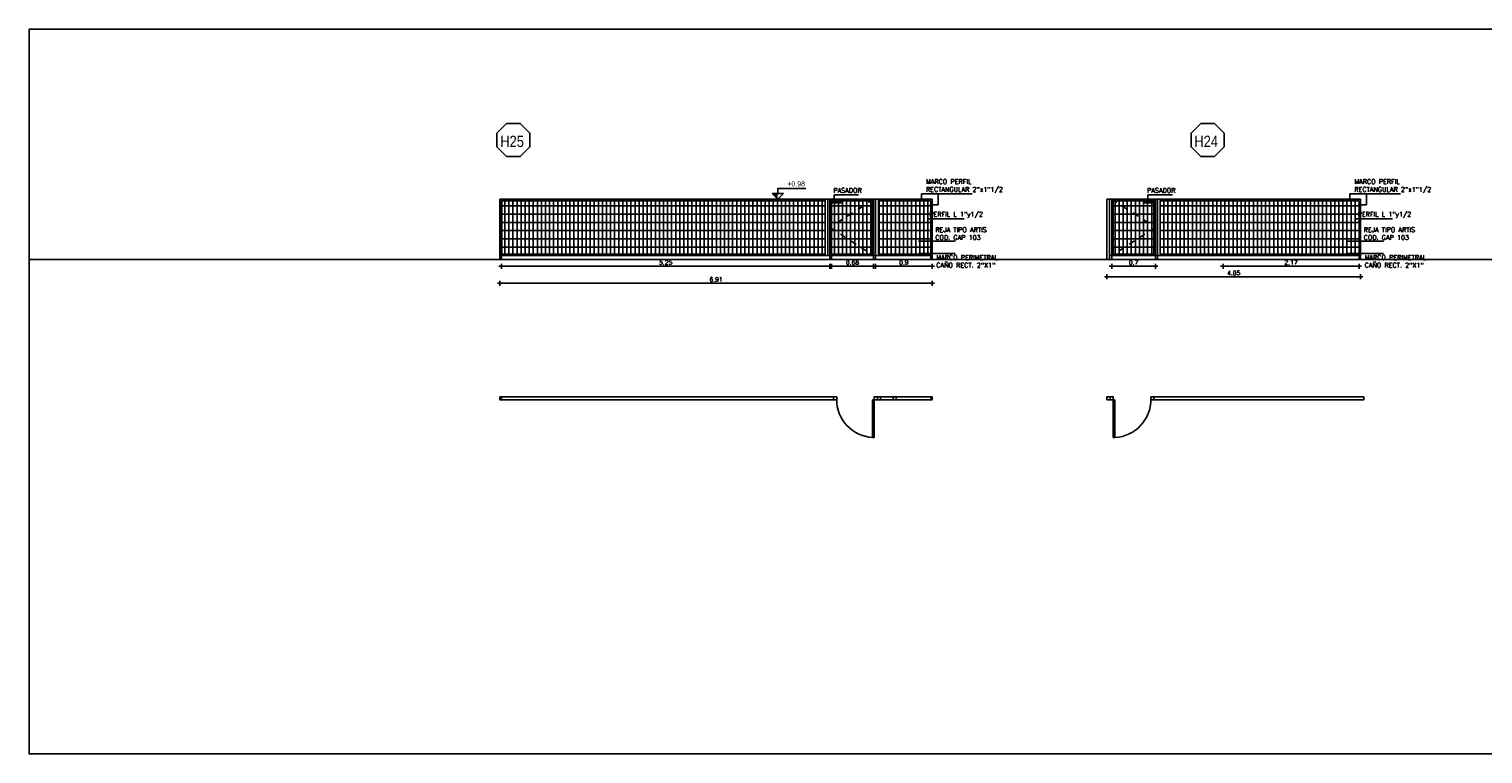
# Model space of a CAD drawing. Header units: millimetres. Extents: x -46 to 202, y -126 to 39.
# Tile 1 of 32: x -42 to -18, y -126 to -115. Entities that reach past the tile are written whole.
import ezdxf
from ezdxf.enums import TextEntityAlignment as Align

# ---------------------------------------------------------------- set-up
doc = ezdxf.new("R2010")
doc.units = ezdxf.units.MM
doc.header["$LTSCALE"] = 0.01
doc.set_wipeout_variables(frame=1)
doc.linetypes.add('HIDDEN', pattern=[0.375, 0.25, -0.125])
doc.layers.add('0 AUX', color=56, linetype='Continuous', plot=False)
for name, color, linetype in [('A HERRERÍA', 4, 'Continuous'), ('A PROYECCION 2', 2, 'Continuous'), ('A TERRENO', 1, 'Continuous'), ('Hatch 354', 254, 'Continuous'), ('TXT', 3, 'Continuous'), ('TXT COTA', 3, 'Continuous'), ('TXT COTA NIVEL', 3, 'Continuous')]:
    doc.layers.add(name, color=color, linetype=linetype)
doc.styles.add('arial', font='arial.ttf')
doc.styles.add('arial narrow', font='ARIALN.TTF', dxfattribs={"height": 0.0025})
doc.styles.add('ESC20', font='romans.shx', dxfattribs={"height": 0.03})
doc.styles.add('ROMANS', font='romans.shx')
doc.dimstyles.new('ESC50', dxfattribs={"dimtxt": 0.07, "dimasz": 0.04, "dimexe": 0, "dimexo": 0.06, "dimgap": 0.2, "dimtad": 0, "dimtoh": 1, "dimzin": 9, "dimdsep": 46, "dimtxsty": 'ROMANS', "dimblk": 'PUNTO', "dimcen": 0, "dimse1": 1, "dimse2": 1, "dimclrd": 1, "dimclrt": 256, "dimadec": 0, "dimazin": 0, "dimtfac": 1.2, "dimtix": 1, "dimtmove": 2, "dimatfit": 3, "dimldrblk": 'DOT', "dimfxl": 0, "dimtvp": 0.866667, "dimtolj": 1, "dimtzin": 7, "dimarcsym": 0})
pattern_1 = [(0, (0, 0), (0, 0.132), [])]
pattern_2 = [(90, (0, 0), (-0.065, 4e-18), [])]

# ---------------------------------------------------------------- blocks, each defined once
blk = doc.blocks.new('tipo herreria')
blk.add_lwpolyline([(-0.073, 0.176), (-0.176, 0.073), (-0.176, -0.073), (-0.073, -0.176), (0.073, -0.176), (0.176, -0.073), (0.176, 0.073), (0.073, 0.176)], close=True)
at = {"color": 0, "style": 'arial narrow'}
blk.add_attdef('33', text='', height=0.12, dxfattribs=at).set_placement((0, -0.075), align=Align.MIDDLE_CENTER)
blk = doc.blocks.new('PUNTO')
for p, q in [((-1, 0), (1, 0)), ((0, 1), (0, -1))]:
    blk.add_line(p, q)
at = {"const_width": 0.3}
blk.add_lwpolyline([(-0.15, 0, 1), (0.15, 0, 1)], format="xyb", close=True, dxfattribs=at)
blk = doc.blocks.new('*D839')
at = {"layer": 'Defpoints', "color": 0, "transparency": 16777216}
for p in [(-28.2, -118.143), (-27.298, -118.143), (-27.298, -118.313)]:
    blk.add_point(p, dxfattribs=at)
at = {"layer": 'TXT COTA NIVEL', "color": 1, "lineweight": -2, "transparency": 16777216}
blk.add_line((-28.16, -118.313), (-27.338, -118.313), dxfattribs=at)
at = {"layer": 'TXT COTA NIVEL', "color": 1, "lineweight": -2, "transparency": 16777216, "xscale": 0.04, "yscale": 0.04, "zscale": 0.04, "rotation": 180}
blk.add_blockref('PUNTO', (-28.2, -118.313), dxfattribs=at)
at = {"layer": 'TXT COTA NIVEL', "color": 1, "lineweight": -2, "transparency": 16777216, "xscale": 0.04, "yscale": 0.04, "zscale": 0.04}
blk.add_blockref('PUNTO', (-27.298, -118.313), dxfattribs=at)
at = {"layer": 'TXT COTA NIVEL', "transparency": 16777216, "insert": (-27.749, -118.252), "char_height": 0.07, "attachment_point": 5, "style": 'ROMANS'}
blk.add_mtext('\\A1;0.9', dxfattribs=at)
blk = doc.blocks.new('_Dot')
at = {"color": 0, "linetype": 'ByBlock', "lineweight": -2}
blk.add_line((-0.5, 0), (-1, 0), dxfattribs=at)
at = {"color": 0, "linetype": 'ByBlock', "const_width": 0.5}
blk.add_lwpolyline([(-0.25, 0, 1), (0.25, 0, 1)], format="xyb", close=True, dxfattribs=at)
blk = doc.blocks.new('*D840')
at = {"layer": 'Defpoints', "color": 0, "transparency": 16777216}
for p in [(-28.907, -118.203), (-28.232, -118.203), (-28.232, -118.313)]:
    blk.add_point(p, dxfattribs=at)
at = {"layer": 'TXT COTA NIVEL', "color": 1, "lineweight": -2, "transparency": 16777216}
blk.add_line((-28.867, -118.313), (-28.272, -118.313), dxfattribs=at)
at = {"layer": 'TXT COTA NIVEL', "color": 1, "lineweight": -2, "transparency": 16777216, "xscale": 0.04, "yscale": 0.04, "zscale": 0.04, "rotation": 180}
blk.add_blockref('PUNTO', (-28.907, -118.313), dxfattribs=at)
at = {"layer": 'TXT COTA NIVEL', "color": 1, "lineweight": -2, "transparency": 16777216, "xscale": 0.04, "yscale": 0.04, "zscale": 0.04}
blk.add_blockref('PUNTO', (-28.232, -118.313), dxfattribs=at)
at = {"layer": 'TXT COTA NIVEL', "transparency": 16777216, "insert": (-28.57, -118.252), "char_height": 0.07, "attachment_point": 5, "style": 'ROMANS'}
blk.add_mtext('\\A1;0.68', dxfattribs=at)
blk = doc.blocks.new('*D838')
at = {"layer": 'Defpoints', "color": 0, "transparency": 16777216}
for p in [(-34.204, -118.203), (-27.298, -118.203), (-34.204, -118.584)]:
    blk.add_point(p, dxfattribs=at)
at = {"layer": 'TXT COTA NIVEL', "color": 1, "lineweight": -2, "transparency": 16777216}
blk.add_line((-27.338, -118.584), (-34.164, -118.584), dxfattribs=at)
at = {"layer": 'TXT COTA NIVEL', "color": 1, "lineweight": -2, "transparency": 16777216, "xscale": 0.04, "yscale": 0.04, "zscale": 0.04, "rotation": 180}
blk.add_blockref('PUNTO', (-34.204, -118.584), dxfattribs=at)
at = {"layer": 'TXT COTA NIVEL', "color": 1, "lineweight": -2, "transparency": 16777216, "xscale": 0.04, "yscale": 0.04, "zscale": 0.04}
blk.add_blockref('PUNTO', (-27.298, -118.584), dxfattribs=at)
at = {"layer": 'TXT COTA NIVEL', "transparency": 16777216, "insert": (-30.751, -118.523), "char_height": 0.07, "attachment_point": 5, "style": 'ROMANS'}
blk.add_mtext('\\A1;6.91', dxfattribs=at)
blk = doc.blocks.new('*D841')
at = {"layer": 'Defpoints', "color": 0, "transparency": 16777216}
for p in [(-34.179, -118.203), (-28.932, -118.203), (-28.932, -118.313)]:
    blk.add_point(p, dxfattribs=at)
at = {"layer": 'TXT COTA NIVEL', "color": 1, "lineweight": -2, "transparency": 16777216}
blk.add_line((-34.139, -118.313), (-28.972, -118.313), dxfattribs=at)
at = {"layer": 'TXT COTA NIVEL', "color": 1, "lineweight": -2, "transparency": 16777216, "xscale": 0.04, "yscale": 0.04, "zscale": 0.04, "rotation": 180}
blk.add_blockref('PUNTO', (-34.179, -118.313), dxfattribs=at)
at = {"layer": 'TXT COTA NIVEL', "color": 1, "lineweight": -2, "transparency": 16777216, "xscale": 0.04, "yscale": 0.04, "zscale": 0.04}
blk.add_blockref('PUNTO', (-28.932, -118.313), dxfattribs=at)
at = {"layer": 'TXT COTA NIVEL', "transparency": 16777216, "insert": (-31.555, -118.252), "char_height": 0.07, "attachment_point": 5, "style": 'ROMANS'}
blk.add_mtext('\\A1;5.25', dxfattribs=at)
blk = doc.blocks.new('*D842')
at = {"layer": 'Defpoints', "color": 0, "transparency": 16777216}
for p in [(-22.65, -118.143), (-20.477, -118.143), (-20.477, -118.313)]:
    blk.add_point(p, dxfattribs=at)
at = {"layer": 'TXT COTA NIVEL', "color": 1, "lineweight": -2, "transparency": 16777216}
blk.add_line((-22.61, -118.313), (-20.517, -118.313), dxfattribs=at)
at = {"layer": 'TXT COTA NIVEL', "color": 1, "lineweight": -2, "transparency": 16777216, "xscale": 0.04, "yscale": 0.04, "zscale": 0.04, "rotation": 180}
blk.add_blockref('PUNTO', (-22.65, -118.313), dxfattribs=at)
at = {"layer": 'TXT COTA NIVEL', "color": 1, "lineweight": -2, "transparency": 16777216, "xscale": 0.04, "yscale": 0.04, "zscale": 0.04}
blk.add_blockref('PUNTO', (-20.477, -118.313), dxfattribs=at)
at = {"layer": 'TXT COTA NIVEL', "transparency": 16777216, "insert": (-21.564, -118.252), "char_height": 0.07, "attachment_point": 5, "style": 'ROMANS'}
blk.add_mtext('\\A1;2.17', dxfattribs=at)
blk = doc.blocks.new('*D843')
at = {"layer": 'Defpoints', "color": 0, "transparency": 16777216}
for p in [(-24.429, -118.203), (-23.729, -118.203), (-23.729, -118.313)]:
    blk.add_point(p, dxfattribs=at)
at = {"layer": 'TXT COTA NIVEL', "color": 1, "lineweight": -2, "transparency": 16777216}
blk.add_line((-24.389, -118.313), (-23.769, -118.313), dxfattribs=at)
at = {"layer": 'TXT COTA NIVEL', "color": 1, "lineweight": -2, "transparency": 16777216, "xscale": 0.04, "yscale": 0.04, "zscale": 0.04, "rotation": 180}
blk.add_blockref('PUNTO', (-24.429, -118.313), dxfattribs=at)
at = {"layer": 'TXT COTA NIVEL', "color": 1, "lineweight": -2, "transparency": 16777216, "xscale": 0.04, "yscale": 0.04, "zscale": 0.04}
blk.add_blockref('PUNTO', (-23.729, -118.313), dxfattribs=at)
at = {"layer": 'TXT COTA NIVEL', "transparency": 16777216, "insert": (-24.079, -118.252), "char_height": 0.07, "attachment_point": 5, "style": 'ROMANS'}
blk.add_mtext('\\A1;0.7', dxfattribs=at)
blk = doc.blocks.new('*D844')
at = {"layer": 'Defpoints', "color": 0, "transparency": 16777216}
for p in [(-24.504, -118.203), (-20.454, -118.203), (-20.454, -118.482)]:
    blk.add_point(p, dxfattribs=at)
at = {"layer": 'TXT COTA NIVEL', "color": 1, "lineweight": -2, "transparency": 16777216}
blk.add_line((-24.464, -118.482), (-20.494, -118.482), dxfattribs=at)
at = {"layer": 'TXT COTA NIVEL', "color": 1, "lineweight": -2, "transparency": 16777216, "xscale": 0.04, "yscale": 0.04, "zscale": 0.04, "rotation": 180}
blk.add_blockref('PUNTO', (-24.504, -118.482), dxfattribs=at)
at = {"layer": 'TXT COTA NIVEL', "color": 1, "lineweight": -2, "transparency": 16777216, "xscale": 0.04, "yscale": 0.04, "zscale": 0.04}
blk.add_blockref('PUNTO', (-20.454, -118.482), dxfattribs=at)
at = {"layer": 'TXT COTA NIVEL', "transparency": 16777216, "insert": (-22.479, -118.421), "char_height": 0.07, "attachment_point": 5, "style": 'ROMANS'}
blk.add_mtext('\\A1;4.05', dxfattribs=at)
blk = doc.blocks.new('H222')
at = {"layer": 'A HERRERÍA'}
for points in [[(-0.7, 0), (-0.7, -0.05), (-0.75, -0.05), (-0.75, 0)], [(-0.05, -0.05), (-0.05, 0), (-0.1, 0), (-0.1, -0.05)], [(-0.128, -0.05), (-0.128, -0.65), (-0.1, -0.65), (-0.1, -0.05)], [(0, -0.05), (0, 0), (-0.05, 0), (-0.05, -0.05)]]:
    blk.add_lwpolyline(points, close=True, dxfattribs=at)
blk.add_arc((-0.099, -0.05), 0.601, 178.9406, 267.2367, dxfattribs=at)

msp = doc.modelspace()

# ---------------------------------------------------------------- hatches: boundary and pattern name
at = {"layer": 'Hatch 354'}
h = msp.add_hatch(dxfattribs=at)
h.set_pattern_fill('_USER', color=254, scale=0.132, pattern_type=0)
h.set_pattern_definition(pattern_1)
h.paths.add_polyline_path([(-20.48, -117.579), (-19.488, -117.579), (-19.488, -117.428), (-20.48, -117.428)], flags=9)
h.paths.add_polyline_path([(-24.404, -118.118), (-24.404, -117.268), (-23.754, -117.268), (-23.754, -118.118)])
h.paths.add_polyline_path([(-20.477, -117.268), (-23.655, -117.268), (-23.655, -118.118), (-20.477, -118.118)])

# ---------------------------------------------------------------- linework, layer by layer
at = {"layer": 'A HERRERÍA'}
for p, q in [((-24.429, -117.243), (-24.429, -118.143)), ((-24.429, -118.143), (-24.429, -118.203)), ((-20.477, -118.118), (-20.477, -118.203)), ((-20.454, -118.143), (-20.454, -118.203)), ((-28.872, -120.397), (-34.204, -120.397)), ((-28.872, -120.447), (-34.204, -120.447)), ((-27.87, -120.397), (-27.298, -120.397)), ((-27.87, -120.447), (-27.298, -120.447))]:
    msp.add_line(p, q, dxfattribs=at)
for points in [[(-24.504, -117.243), (-24.462, -117.243), (-24.462, -118.203), (-24.504, -118.203)], [(-34.179, -120.447), (-34.204, -120.447), (-34.204, -120.397), (-34.179, -120.397)], [(-28.822, -120.397), (-28.822, -120.447), (-28.872, -120.447), (-28.872, -120.397)], [(-28.25, -121.047), (-28.222, -121.047), (-28.222, -120.447), (-28.25, -120.447)], [(-28.172, -120.447), (-28.172, -120.397), (-28.222, -120.397), (-28.222, -120.447)], [(-28.122, -120.447), (-28.122, -120.397), (-28.172, -120.397), (-28.172, -120.447)], [(-27.87, -120.397), (-27.87, -120.447), (-27.92, -120.447), (-27.92, -120.397)], [(-27.321, -120.397), (-27.298, -120.397), (-27.298, -120.447), (-27.321, -120.447)], [(-20.402, -120.447), (-23.754, -120.447), (-23.754, -120.397), (-20.402, -120.397)]]:
    msp.add_lwpolyline(points, close=True, dxfattribs=at)
msp.add_lwpolyline([(-28.25, -120.447), (-27.92, -120.447), (-27.92, -120.397), (-28.222, -120.397)], dxfattribs=at)
msp.add_arc((-28.221, -120.446), 0.601, 178.9406, 267.2367, dxfattribs=at)
at = {"layer": 'A TERRENO'}
for p, q in [((-20.358, -117.157), (-20.358, -117.333)), ((-19.943, -117.556), (-20.529, -117.556)), ((-20.086, -117.914), (-20.673, -117.914)), ((-20.086, -118.108), (-20.673, -118.108))]:
    msp.add_line(p, q, dxfattribs=at)
msp.add_lwpolyline([(-23.852, -117.171), (-23.852, -117.28)], dxfattribs=at)

# ---------------------------------------------------------------- block references
at = {"layer": 'A HERRERÍA', "xscale": -1}
msp.add_blockref('H222', (-24.504, -120.397), dxfattribs=at)
at = {"layer": 'TXT'}
ref = msp.add_blockref('tipo herreria', (-33.987, -116.297), dxfattribs=dict(at, xscale=1.5, yscale=1.5, zscale=1.5))
ref.add_attrib('33', 'H25', dxfattribs={"layer": '0', "color": 0, "height": 0.18, "style": 'arial narrow'}).set_placement((-34.009, -116.409), align=Align.CENTER)
ref = msp.add_blockref('tipo herreria', (-22.897, -116.297), dxfattribs=dict(at, xscale=1.5, yscale=1.5, zscale=1.5))
ref.add_attrib('33', 'H24', dxfattribs={"layer": '0', "color": 0, "height": 0.18, "style": 'arial narrow'}).set_placement((-22.919, -116.409), align=Align.CENTER)

# ---------------------------------------------------------------- texts
at = {"layer": 'TXT COTA', "ltscale": 0.025, "char_height": 0.0748, "attachment_point": 1, "style": 'ESC20'}
for s, insert, width in [(' PERFIL L 1"y1/2', (-20.55, -117.446), 1.44793), ('REJA TIPO ARTIS \\PCOD. GAP 103', (-20.403, -117.692), 1.58218), ('MARCO PERIMETRAL \\PCAÑO RECT. 2"X1"', (-20.388, -118.134), 2.08453)]:
    msp.add_mtext(s, dxfattribs=dict(at, insert=insert, width=width))
at = {"layer": 'TXT COTA NIVEL', "insert": (-29.34, -116.957), "char_height": 0.08, "attachment_point": 1, "rotation": 360, "style": 'arial'}
msp.add_mtext('\\pi-0.27165;+0.98', dxfattribs=at)

# ---------------------------------------------------------------- dimensions: what is measured, and where the dimension line sits
at = {"layer": 'TXT COTA NIVEL'}
dim = msp.add_linear_dim(base=(-20.477, -118.313), p1=(-22.65, -118.143), p2=(-20.477, -118.143), dimstyle='ESC50', dxfattribs=at)
dim.commit()
dim.dimension.update_dxf_attribs({"geometry": '*D842', "text_midpoint": (-21.564, -118.252)})

# ---------------------------------------------------------------- wipeouts: each hides what was drawn before it
at = {"color": 251}
for points in [[(-28.2, -118.143), (-28.2, -117.243), (-28.157, -117.243), (-28.157, -118.118), (-28.157, -118.143)], [(-28.907, -118.203), (-28.907, -118.143), (-28.932, -118.143), (-28.932, -118.203)]]:
    msp.add_wipeout(points, dxfattribs=at)

# ---------------------------------------------------------------- next in the draw order: wipeouts: each hides what was drawn before it
for points in [[(-28.932, -118.143), (-28.932, -117.301), (-28.907, -117.301), (-28.907, -118.143)], [(-28.157, -117.243), (-27.321, -117.243), (-27.321, -117.268), (-28.157, -117.268)], [(-23.697, -118.143), (-23.697, -117.243), (-23.655, -117.243), (-23.655, -118.118), (-23.655, -118.143)], [(-21.313, -117.243), (-20.477, -117.243), (-20.477, -117.268), (-21.313, -117.268)]]:
    msp.add_wipeout(points, dxfattribs=at)

# ---------------------------------------------------------------- next in the draw order: hatches: boundary and pattern name
at = {"layer": 'A PROYECCION 2'}
h = msp.add_hatch(color=8, dxfattribs=at)
h.dxf.hatch_style = 1
h.paths.add_polyline_path([(-23.919, -117.28), (-23.919, -117.301), (-23.729, -117.301), (-23.729, -117.28)])
at = {"layer": 'Hatch 354'}
h = msp.add_hatch(dxfattribs=at)
h.set_pattern_fill('_USER', color=254, scale=0.065, angle=90, pattern_type=0)
h.set_pattern_definition(pattern_2)
h.paths.add_polyline_path([(-20.477, -117.268), (-23.655, -117.268), (-23.655, -118.118), (-20.477, -118.118)])
h.paths.add_polyline_path([(-24.404, -118.118), (-24.404, -117.268), (-23.754, -117.268), (-23.754, -118.118)])

# ---------------------------------------------------------------- next in the draw order: linework, layer by layer
at = {"layer": 'A HERRERÍA'}
for p, q in [((-23.729, -117.243), (-23.729, -118.143)), ((-23.697, -117.243), (-23.697, -118.203)), ((-23.729, -118.143), (-23.729, -118.203))]:
    msp.add_line(p, q, dxfattribs=at)
for points in [[(-24.462, -117.243), (-23.697, -117.243), (-23.697, -118.143), (-24.462, -118.143)], [(-24.404, -118.118), (-24.404, -117.268), (-23.754, -117.268), (-23.754, -118.118)], [(-20.477, -117.268), (-23.655, -117.268), (-23.655, -118.118), (-20.477, -118.118)]]:
    msp.add_lwpolyline(points, close=True, dxfattribs=at)
at = {"layer": 'A HERRERÍA', "color": 254, "linetype": 'HIDDEN', "ltscale": 0.5}
msp.add_lwpolyline([(-24.429, -117.243), (-23.729, -117.693), (-24.43, -118.143)], dxfattribs=at)
at = {"layer": 'A HERRERÍA'}
msp.add_lwpolyline([(-20.454, -118.143), (-20.454, -117.243), (-23.697, -117.243), (-23.697, -118.143), (-20.477, -118.143)], dxfattribs=at)
at = {"layer": 'A TERRENO'}
for p, q in [((-27.469, -117.157), (-27.469, -117.237)), ((-23.852, -117.171), (-23.459, -117.171)), ((-20.625, -117.157), (-19.812, -117.157)), ((-20.625, -117.157), (-20.625, -117.237)), ((-20.358, -117.333), (-20.493, -117.333))]:
    msp.add_line(p, q, dxfattribs=at)
at = {"layer": 'TXT COTA', "color": 2}
msp.add_lwpolyline([(-23.919, -117.28), (-23.919, -117.301), (-23.729, -117.301), (-23.729, -117.28)], close=True, dxfattribs=at)

# ---------------------------------------------------------------- next in the draw order: texts
at = {"layer": 'TXT COTA', "ltscale": 0.025, "char_height": 0.0748, "width": 1.56747, "attachment_point": 1, "style": 'ESC20'}
for s, insert in [('PASADOR', (-23.863, -117.064)), ('MARCO PERFIL\\PRECTANGULAR 2"x1"1/2', (-20.552, -116.924))]:
    msp.add_mtext(s, dxfattribs=dict(at, insert=insert))

# ---------------------------------------------------------------- next in the draw order: dimensions: what is measured, and where the dimension line sits
at = {"layer": 'TXT COTA NIVEL'}
for base, p1, p2, picture, middle in [((-20.454, -118.482), (-24.504, -118.203), (-20.454, -118.203), '*D844', (-22.479, -118.421)), ((-23.729, -118.313), (-24.429, -118.203), (-23.729, -118.203), '*D843', (-24.079, -118.252))]:
    dim = msp.add_linear_dim(base=base, p1=p1, p2=p2, dimstyle='ESC50', dxfattribs=at)
    dim.commit()
    dim.dimension.update_dxf_attribs({"geometry": picture, "text_midpoint": middle})

# ---------------------------------------------------------------- next in the draw order: wipeouts: each hides what was drawn before it
at = {"color": 251}
msp.add_wipeout([(-27.321, -117.243), (-27.298, -117.243), (-27.298, -118.143), (-27.321, -118.143)], dxfattribs=at)

# ---------------------------------------------------------------- next in the draw order: linework, layer by layer
at = {"layer": 'A TERRENO'}
for p, q in [((-27.469, -117.157), (-26.656, -117.157)), ((-27.202, -117.157), (-27.202, -117.333)), ((-27.202, -117.333), (-27.337, -117.333)), ((-26.787, -117.556), (-27.373, -117.556)), ((-26.93, -117.914), (-27.517, -117.914))]:
    msp.add_line(p, q, dxfattribs=at)

# ---------------------------------------------------------------- next in the draw order: texts
at = {"layer": 'TXT COTA', "ltscale": 0.025, "char_height": 0.0748, "attachment_point": 1, "style": 'ESC20'}
for s, insert, width in [('MARCO PERFIL\\PRECTANGULAR 2"x1"1/2', (-27.396, -116.924), 1.56747), (' PERFIL L 1"y1/2', (-27.394, -117.446), 1.44793), ('REJA TIPO ARTIS \\PCOD. GAP 103', (-27.247, -117.692), 1.58218)]:
    msp.add_mtext(s, dxfattribs=dict(at, insert=insert, width=width))

# ---------------------------------------------------------------- next in the draw order: wipeouts: each hides what was drawn before it
at = {"color": 251}
msp.add_wipeout([(-27.321, -118.118), (-27.321, -118.143), (-28.157, -118.143), (-28.157, -118.118)], dxfattribs=at)

# ---------------------------------------------------------------- next in the draw order: wipeouts: each hides what was drawn before it
for points in [[(-28.2, -118.143), (-28.2, -118.203), (-28.232, -118.203), (-28.232, -118.143)], [(-27.298, -118.143), (-27.298, -118.203), (-27.321, -118.203), (-27.321, -118.143)]]:
    msp.add_wipeout(points, dxfattribs=at)

# ---------------------------------------------------------------- next in the draw order: linework, layer by layer
at = {"layer": 'A HERRERÍA'}
for p, q in [((-27.321, -118.118), (-27.321, -118.203)), ((-27.298, -118.143), (-27.298, -118.203))]:
    msp.add_line(p, q, dxfattribs=at)
at = {"layer": 'A TERRENO'}
msp.add_line((-26.93, -118.108), (-27.517, -118.108), dxfattribs=at)

# ---------------------------------------------------------------- next in the draw order: texts
at = {"layer": 'TXT COTA', "ltscale": 0.025, "insert": (-27.232, -118.134), "char_height": 0.0748, "width": 2.08453, "attachment_point": 1, "style": 'ESC20'}
msp.add_mtext('MARCO PERIMETRAL \\PCAÑO RECT. 2"X1"', dxfattribs=at)

# ---------------------------------------------------------------- next in the draw order: wipeouts: each hides what was drawn before it
at = {"color": 251}
msp.add_wipeout([(-28.2, -118.143), (-28.2, -117.243), (-28.232, -117.243), (-28.232, -118.143)], dxfattribs=at)

# ---------------------------------------------------------------- next in the draw order: wipeouts: each hides what was drawn before it
msp.add_wipeout([(-28.232, -118.143), (-28.232, -117.243), (-28.257, -117.243), (-28.257, -118.143)], dxfattribs=at)

# ---------------------------------------------------------------- next in the draw order: wipeouts: each hides what was drawn before it
for points in [[(-28.932, -117.243), (-28.257, -117.243), (-28.257, -117.268), (-28.907, -117.268), (-28.907, -117.28), (-28.932, -117.28)], [(-28.907, -118.118), (-28.271, -118.118), (-28.257, -118.118), (-28.257, -118.143), (-28.907, -118.143)]]:
    msp.add_wipeout(points, dxfattribs=at)

# ---------------------------------------------------------------- next in the draw order: linework, layer by layer
at = {"layer": 'A HERRERÍA'}
for p, q in [((-28.2, -117.243), (-28.2, -118.203)), ((-28.232, -118.143), (-28.232, -118.203))]:
    msp.add_line(p, q, dxfattribs=at)
for points in [[(-28.232, -117.243), (-28.232, -118.143), (-27.298, -118.143), (-27.298, -117.243)], [(-27.321, -117.268), (-28.157, -117.268), (-28.157, -118.118), (-27.321, -118.118)]]:
    msp.add_lwpolyline(points, close=True, dxfattribs=at)

# ---------------------------------------------------------------- next in the draw order: dimensions: what is measured, and where the dimension line sits
at = {"layer": 'TXT COTA NIVEL'}
dim = msp.add_linear_dim(base=(-27.298, -118.313), p1=(-28.2, -118.143), p2=(-27.298, -118.143), dimstyle='ESC50', dxfattribs=at)
dim.commit()
dim.dimension.update_dxf_attribs({"geometry": '*D839', "text_midpoint": (-27.749, -118.252)})

# ---------------------------------------------------------------- next in the draw order: wipeouts: each hides what was drawn before it
at = {"color": 251}
msp.add_wipeout([(-28.932, -117.243), (-28.964, -117.243), (-28.964, -118.143), (-28.932, -118.143)], dxfattribs=at)

# ---------------------------------------------------------------- next in the draw order: wipeouts: each hides what was drawn before it
msp.add_wipeout([(-28.964, -118.143), (-29.007, -118.143), (-29.007, -117.243), (-28.964, -117.243)], dxfattribs=at)

# ---------------------------------------------------------------- next in the draw order: linework, layer by layer
at = {"layer": 'A TERRENO'}
msp.add_line((-28.865, -117.171), (-28.472, -117.171), dxfattribs=at)
msp.add_lwpolyline([(-28.865, -117.171), (-28.865, -117.28)], dxfattribs=at)

# ---------------------------------------------------------------- next in the draw order: texts
at = {"layer": 'TXT COTA', "ltscale": 0.025, "insert": (-28.876, -117.064), "char_height": 0.0748, "width": 1.56747, "attachment_point": 1, "style": 'ESC20'}
msp.add_mtext('PASADOR', dxfattribs=at)

# ---------------------------------------------------------------- next in the draw order: wipeouts: each hides what was drawn before it
at = {"color": 251}
msp.add_wipeout([(-29.007, -117.243), (-29.007, -117.268), (-34.179, -117.268), (-34.179, -117.243)], dxfattribs=at)

# ---------------------------------------------------------------- next in the draw order: hatches: boundary and pattern name
at = {"layer": 'A PROYECCION 2'}
h = msp.add_hatch(color=8, dxfattribs=at)
h.dxf.hatch_style = 1
h.paths.add_polyline_path([(-28.932, -117.28), (-28.932, -117.301), (-28.742, -117.301), (-28.742, -117.28)])
at = {"layer": 'TXT COTA NIVEL'}
h = msp.add_hatch(color=256, dxfattribs=at)
h.dxf.hatch_style = 1
h.paths.add_polyline_path([(-29.764, -117.152), (-29.855, -117.152), (-29.764, -117.243)])

# ---------------------------------------------------------------- next in the draw order: linework, layer by layer
at = {"layer": 'TXT COTA', "color": 2}
msp.add_lwpolyline([(-28.932, -117.28), (-28.932, -117.301), (-28.742, -117.301), (-28.742, -117.28)], close=True, dxfattribs=at)
at = {"layer": 'TXT COTA NIVEL'}
for p, q in [((-29.673, -117.152), (-29.855, -117.152)), ((-29.764, -117.243), (-29.855, -117.152)), ((-29.673, -117.152), (-29.855, -117.152)), ((-29.764, -117.243), (-29.673, -117.152))]:
    msp.add_line(p, q, dxfattribs=at)
msp.add_lwpolyline([(-29.764, -117.152), (-29.764, -117.074), (-29.317, -117.074)], dxfattribs=at)

# ---------------------------------------------------------------- next in the draw order: wipeouts: each hides what was drawn before it
at = {"color": 251}
msp.add_wipeout([(-34.179, -117.243), (-34.204, -117.243), (-34.204, -118.143), (-34.179, -118.143)], dxfattribs=at)

# ---------------------------------------------------------------- next in the draw order: wipeouts: each hides what was drawn before it
msp.add_wipeout([(-34.179, -118.143), (-34.179, -118.203), (-34.204, -118.203), (-34.204, -118.143)], dxfattribs=at)

# ---------------------------------------------------------------- next in the draw order: wipeouts: each hides what was drawn before it
msp.add_wipeout([(-34.179, -118.143), (-34.179, -118.118), (-29.007, -118.118), (-29.007, -118.143)], dxfattribs=at)

# ---------------------------------------------------------------- next in the draw order: hatches: boundary and pattern name
at = {"layer": 'Hatch 354'}
h = msp.add_hatch(dxfattribs=at)
h.set_pattern_fill('_USER', color=254, scale=0.132, pattern_type=0)
h.set_pattern_definition(pattern_1)
h.paths.add_polyline_path([(-29.007, -117.268), (-34.174, -117.268), (-34.174, -118.118), (-29.007, -118.118)])
h.paths.add_polyline_path([(-28.907, -118.118), (-28.907, -117.268), (-28.257, -117.268), (-28.257, -118.118)])
h.paths.add_polyline_path([(-27.321, -117.268), (-28.157, -117.268), (-28.157, -118.118), (-27.321, -118.118)])
h = msp.add_hatch(dxfattribs=at)
h.set_pattern_fill('_USER', color=254, scale=0.065, angle=90, pattern_type=0)
h.set_pattern_definition(pattern_2)
h.paths.add_polyline_path([(-29.007, -117.268), (-34.174, -117.268), (-34.174, -118.118), (-29.007, -118.118)])
h.paths.add_polyline_path([(-28.907, -118.118), (-28.907, -117.268), (-28.257, -117.268), (-28.257, -118.118)])
h.paths.add_polyline_path([(-27.321, -117.268), (-28.157, -117.268), (-28.157, -118.118), (-27.321, -118.118)])

# ---------------------------------------------------------------- next in the draw order: linework, layer by layer
at = {"layer": '0 AUX'}
msp.add_lwpolyline([(-41.726, -114.525), (27.841, -114.525), (27.841, -126.102), (-41.726, -126.102)], close=True, dxfattribs=at)
at = {"layer": 'A HERRERÍA', "color": 254}
msp.add_line((-34.174, -118.117), (-34.174, -117.267), dxfattribs=at)
at = {"layer": 'A HERRERÍA'}
for p, q in [((27.841, -118.203), (-41.726, -118.203)), ((-34.204, -118.143), (-34.204, -118.203)), ((-34.179, -118.118), (-34.179, -118.203)), ((-28.932, -118.143), (-28.932, -118.203)), ((-28.907, -118.143), (-28.907, -118.203))]:
    msp.add_line(p, q, dxfattribs=at)
for points in [[(-29.007, -117.243), (-34.204, -117.243), (-34.204, -118.143), (-29.007, -118.143)], [(-29.007, -117.268), (-34.179, -117.268), (-34.179, -118.118), (-29.007, -118.118)], [(-29.007, -117.243), (-29.007, -118.143), (-28.932, -118.143), (-28.932, -117.243)], [(-28.907, -118.118), (-28.907, -117.268), (-28.257, -117.268), (-28.257, -118.118)]]:
    msp.add_lwpolyline(points, close=True, dxfattribs=at)
msp.add_lwpolyline([(-28.964, -118.143), (-28.964, -117.243), (-28.232, -117.243), (-28.232, -118.143), (-29.032, -118.143)], dxfattribs=at)
at = {"layer": 'A HERRERÍA', "color": 254, "linetype": 'HIDDEN', "ltscale": 0.5}
msp.add_lwpolyline([(-28.232, -117.243), (-28.932, -117.693), (-28.232, -118.143)], dxfattribs=at)

# ---------------------------------------------------------------- next in the draw order: dimensions: what is measured, and where the dimension line sits
at = {"layer": 'TXT COTA NIVEL'}
for base, p1, p2, picture, middle in [((-34.204, -118.584), (-27.298, -118.203), (-34.204, -118.203), '*D838', (-30.751, -118.523)), ((-28.932, -118.313), (-34.179, -118.203), (-28.932, -118.203), '*D841', (-31.555, -118.252)), ((-28.2322, -118.31286), (-28.90721, -118.20313), (-28.2322, -118.20313), '*D840', (-28.5697, -118.25219))]:
    dim = msp.add_linear_dim(base=base, p1=p1, p2=p2, dimstyle='ESC50', dxfattribs=at)
    dim.commit()
    dim.dimension.update_dxf_attribs({"geometry": picture, "text_midpoint": middle})

doc.saveas('drawing.dxf')
